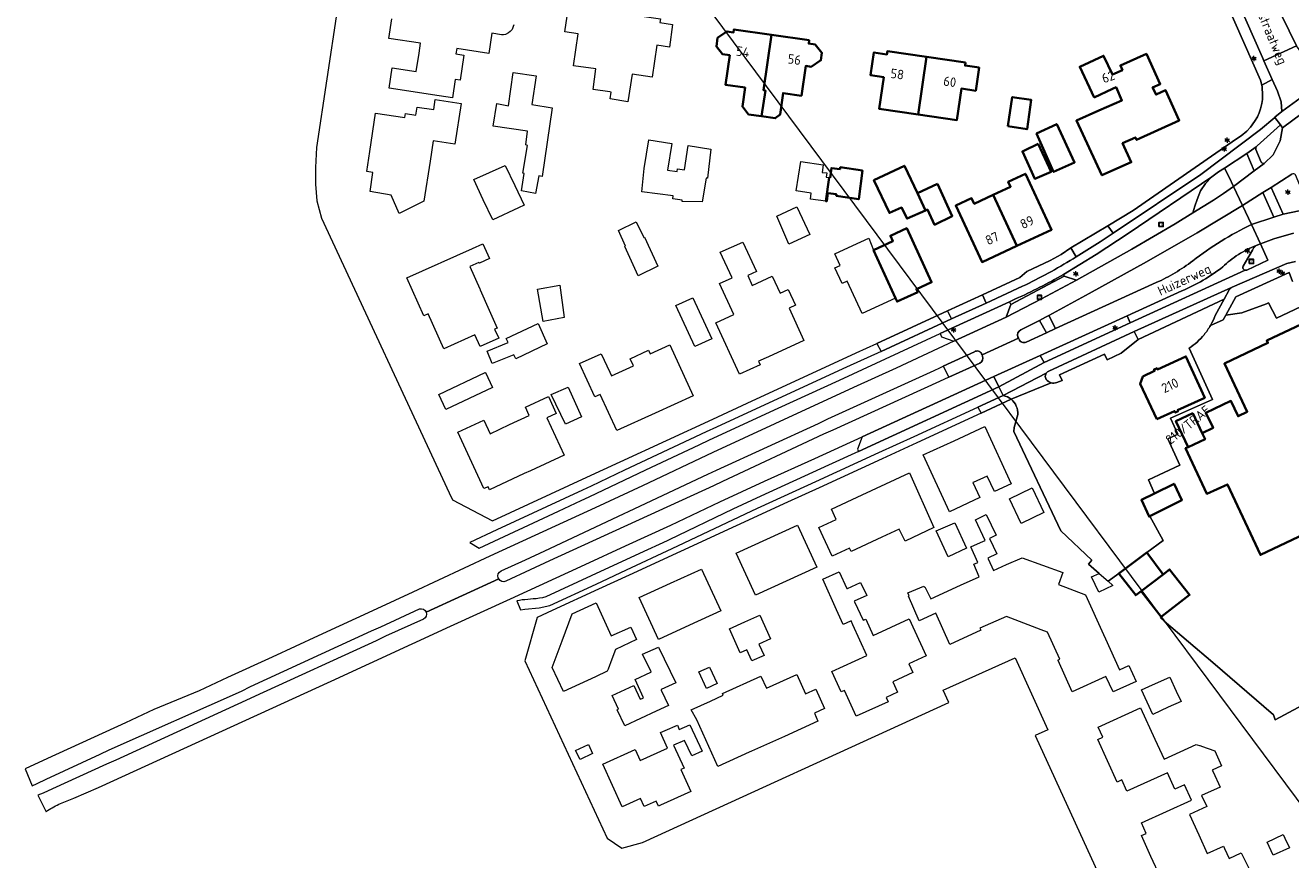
# Model space of a CAD drawing. Header units: metres. Extents: x 140853 to 145288, y 474558 to 480269.
# Tile 61 of 256: x 140919 to 141159, y 476568 to 476726. Entities that reach past the tile are written whole.
import ezdxf
from ezdxf.enums import TextEntityAlignment as Align

# ---------------------------------------------------------------- set-up
doc = ezdxf.new("R2010")
doc.units = ezdxf.units.M
doc.header["$MEASUREMENT"] = 0
for name, color, linetype, lineweight in [('B-WE-GR-BEPLANTING_CULTUUR_HEESTERS-G', 90, 'Continuous', 18), ('B-WE-GR-GRAS_KRUIDENRIJK-G', 80, 'Continuous', 18), ('B-WE-GR-STRUIK-G', 90, 'Continuous', 13), ('B-WE-KL-ET_LS_OV_LICHTMAST-S', 190, 'Continuous', 18), ('B-WE-OG-BEBOUWING-G', 7, 'Continuous', 35), ('B-WE-OG-BEBOUWING_HUISNUMMER-T18', 10, 'Continuous', 18), ('B-WE-OG-BEBOUWING_STRAATNAAM-T18', 10, 'Continuous', 18), ('B-WE-OG-HULPLIJN-G', 50, 'Continuous', 18), ('B-WE-OG-TERREIN_ERF-G', 7, 'Continuous', 18), ('B-WE-RI-GWA_RIOOLPUT-S', 30, 'Continuous', 18), ('B-WE-VH-VERHARDING_GESLOTEN-G', 7, 'Continuous', 18), ('B-WE-VH-VERHARDING_OPEN-G', 252, 'Continuous', 18), ('B-WE-VH-VERHARDING_TEGEL-G', 252, 'Continuous', 18)]:
    doc.layers.add(name, color=color, linetype=linetype, lineweight=lineweight)
doc.styles.add('NLCS-ISO', font='txt')

# ---------------------------------------------------------------- blocks, each defined once
blk = doc.blocks.new('B-SIE-WEG_LICHTMAST-SO')
at = {"ltscale": 0.1}
for p, q in [((-1.1, 0.6), (-2.2, 1.3)), ((0, 1.3), (0, 2.5)), ((1.1, 0.6), (2.2, 1.3)), ((-1.1, -0.6), (-2.2, -1.3)), ((0, -1.3), (0, -2.5)), ((1.1, -0.6), (2.2, -1.3))]:
    blk.add_line(p, q, dxfattribs=at)
at = {"flags": 128}
for points in [[(-1.2, 0.5), (1.2, 0.5)], [(-1.2, -0.5), (1.2, -0.5)]]:
    blk.add_lwpolyline(points, dxfattribs=at)
at = {"ltscale": 0.1}
blk.add_circle((0, 0), 1.27, dxfattribs=at)
at = {"style": 'NLCS-ISO'}
blk.add_attdef('TYPE', text='', height=1.8, dxfattribs=at).set_placement((0, 2.5), align=Align.BOTTOM_CENTER)
blk = doc.blocks.new('SRI-PUT_INSPECTIE-SO')
at = {"lineweight": -3, "flags": 128}
blk.add_lwpolyline([(-2, -2), (2, -2), (2, 2), (-2, 2)], close=True, dxfattribs=at)
at = {"lineweight": -3, "ltscale": 1.5}
blk.add_circle((0, 0), 2, dxfattribs=at)
at = {"ltscale": 0.1, "style": 'NLCS-ISO'}
blk.add_text('I', height=2.5, dxfattribs=at).set_placement((0, 0), align=Align.MIDDLE_CENTER)

msp = doc.modelspace()

# ---------------------------------------------------------------- linework, layer by layer
at = {"layer": 'B-WE-GR-BEPLANTING_CULTUUR_HEESTERS-G', "ltscale": 0.2, "flags": 128}
for points in [[(141151.486, 476688.496), (141149.799, 476692.126), (141141.228, 476686.939), (141131.629, 476681.458), (141120.801, 476675.419), (141113.103, 476671.25), (141114.418, 476668.786), (141133.474, 476677.505), (141133.474, 476677.505, 0.0274681), (141137.039, 476679.367), (141137.039, 476679.367, 0.027785), (141140.377, 476681.612), (141140.377, 476681.612, -0.0263282), (141145.75, 476685.347), (141145.75, 476685.347, -0.026259), (141151.486, 476688.496)], [(141111.39, 476670.351), (141107.807, 476668.531), (141107.807, 476668.531, 0.3850754), (141107.284, 476667.194), (141107.284, 476667.194), (141107.388, 476666.968), (141107.492, 476666.742), (141107.492, 476666.742, 0.4232301), (141108.822, 476666.231), (141108.822, 476666.231), (141112.663, 476667.975), (141111.39, 476670.351)], [(141100.485, 476663.785), (141100.391, 476663.987), (141100.391, 476663.987, 0.4644587), (141099.03, 476664.393), (141099.03, 476664.393), (141093.133, 476661.693), (141094.168, 476659.553), (141100.07, 476662.241), (141100.07, 476662.241, 0.3629946), (141100.59, 476663.557), (141100.59, 476663.557), (141100.589, 476663.559), (141100.485, 476663.785)]]:
    msp.add_lwpolyline(points, format="xyb", close=True, dxfattribs=at)
at = {"layer": 'B-WE-GR-GRAS_KRUIDENRIJK-G', "ltscale": 0.2, "flags": 128}
msp.add_lwpolyline([(141110.494, 476848.766), (141116.879, 476832.753), (141121.069, 476821.823), (141130.573, 476796.132), (141142.605, 476765.083), (141148.429, 476750), (141151.219, 476743.135), (141154.743, 476744.469), (141155.928, 476741.1), (141152.582, 476739.729), (141157.26, 476728.045), (141160.032, 476722.367)], dxfattribs=at)
at = {"layer": 'B-WE-GR-STRUIK-G', "ltscale": 0.2, "flags": 128}
msp.add_lwpolyline([(141159.295, 476677.71), (141158.63, 476679.425), (141148.563, 476674.814), (141146.681, 476671.323), (141149.693, 476671.797), (141154.332, 476673.464), (141154.741, 476673.644), (141156.242, 476670.769), (141165.467, 476675.144)], dxfattribs=at)
at = {"layer": 'B-WE-OG-BEBOUWING-G', "ltscale": 0.2, "flags": 128}
for points in [[(141060.628, 476724.455), (141053.508, 476725.481), (141053.428, 476724.928), (141052.188, 476725.106), (141050.41, 476723.886), (141050.173, 476722.242), (141051.354, 476720.791), (141052.712, 476720.595), (141051.905, 476714.989), (141055.618, 476714.454), (141055.12, 476710.85), (141056.29, 476709.39), (141058.74, 476709.03), (141059.452, 476713.902), (141059.114, 476713.951), (141060.628, 476724.455)], [(141060.628, 476724.455), (141059.114, 476713.951), (141059.452, 476713.902), (141058.74, 476709.03), (141061.328, 476708.65), (141062.248, 476709.352), (141062.796, 476713.42), (141066.276, 476712.919), (141067.089, 476718.559), (141068.16, 476718.405), (141069.97, 476719.647), (141070.173, 476721.059), (141068.901, 476722.623), (141067.657, 476722.802), (141067.747, 476723.429), (141060.628, 476724.455)], [(141089.958, 476720.265), (141082.572, 476721.341), (141082.486, 476720.755), (141080.009, 476721.116), (141079.379, 476716.789), (141081.871, 476716.426), (141081.002, 476710.459), (141088.374, 476709.385), (141089.958, 476720.265)], [(141097.343, 476719.19), (141089.958, 476720.265), (141088.374, 476709.385), (141095.728, 476708.314), (141096.595, 476714.268), (141099.28, 476713.876), (141099.918, 476718.256), (141097.263, 476718.642), (141097.343, 476719.19)], [(141121.695, 476712.591), (141125.169, 476714.232), (141125.863, 476714.538), (141126.969, 476712.035), (141122.608, 476710.128), (141118.358, 476708.203), (141123.177, 476697.837), (141128.751, 476700.314), (141127.101, 476703.904), (141129.527, 476705.009), (141129.74, 476704.548), (141137.822, 476708.237), (141135.235, 476713.964), (141133.444, 476713.148), (141132.79, 476714.489), (141134.234, 476715.135), (141131.619, 476720.837), (141126.68, 476718.667), (141127.077, 476717.795), (141125.159, 476716.933), (141123.497, 476720.501), (141119.001, 476718.404), (141121.695, 476712.591)], [(141105.365, 476707.163), (141109.015, 476706.557), (141109.761, 476712.152), (141106.211, 476712.68), (141105.365, 476707.163)], [(141110.806, 476705.795), (141114.035, 476698.467), (141118.004, 476700.285), (141114.636, 476707.544), (141110.806, 476705.795)], [(141111.115, 476703.775), (141108.388, 476702.493), (141108.145, 476702.374), (141110.497, 476697.158), (141113.587, 476698.51), (141111.115, 476703.775)], [(141088.242, 476694.475), (141085.775, 476699.641), (141080.011, 476696.889), (141082.94, 476690.705), (141085.259, 476691.715), (141086.298, 476689.646), (141089.808, 476691.195), (141088.242, 476694.475)], [(141071.698, 476697.378), (141071.536, 476697.402), (141070.898, 476692.946), (141071.075, 476692.923), (141071.3, 476694.46), (141072.92, 476694.25), (141072.88, 476693.96), (141077.13, 476693.3), (141077.83, 476698.75), (141073.64, 476699.36), (141073.59, 476699.02), (141071.95, 476699.22), (141071.698, 476697.378)], [(141102.577, 476694.118), (141107.067, 476684.45), (141113.654, 476687.509), (141108.713, 476698.146), (141105.449, 476696.63), (141105.899, 476695.661), (141102.577, 476694.118)], [(141092.055, 476696.252), (141088.242, 476694.475), (141089.808, 476691.195), (141090.129, 476691.337), (141091.502, 476688.46), (141094.842, 476690.113), (141092.055, 476696.252)], [(141102.577, 476694.118), (141098.996, 476692.455), (141098.515, 476693.489), (141095.509, 476692.093), (141100.48, 476681.39), (141107.067, 476684.45), (141102.577, 476694.118)], [(141079.916, 476683.669), (141084.118, 476674.526), (141084.395, 476673.922), (141088.311, 476675.721), (141088.058, 476676.272), (141090.922, 476677.587), (141086.227, 476687.806), (141083.147, 476686.391), (141083.616, 476685.369), (141079.916, 476683.669)], [(141133.593, 476651.604), (141136.936, 476653.158), (141137.06, 476652.884), (141137.606, 476653.132), (141137.507, 476653.35), (141142.646, 476655.675), (141139.101, 476663.511), (141133.694, 476661.065), (141133.618, 476661.259), (141133.058, 476661.041), (141133.17, 476660.752), (141130.95, 476659.727), (141130.45, 476658.347), (141133.593, 476651.604)], [(141140.409, 476652.747), (141137.197, 476651.244), (141139.503, 476646.318), (141142.715, 476647.821), (141142.167, 476648.992), (141140.409, 476652.747)], [(141133.16, 476637.557), (141130.658, 476636.303), (141132.124, 476633.148), (141132.259, 476633.216), (141138.324, 476636.273), (141136.837, 476639.393), (141133.16, 476637.557)], [(141131.716, 476626.358), (141126.385, 476622.392), (141129.586, 476618.258), (141130.592, 476619.02), (141134.755, 476622.172), (141131.716, 476626.358)], [(141134.755, 476622.172), (141130.592, 476619.02), (141134.423, 476614.128), (141139.773, 476618.319), (141135.992, 476623.146), (141134.755, 476622.172)]]:
    msp.add_lwpolyline(points, close=True, dxfattribs=at)
msp.add_lwpolyline([(141162.051, 476670.132), (141154.403, 476666.5), (141154.611, 476666.063), (141146.381, 476662.154), (141150.72, 476653.018), (141148.978, 476652.19), (141147.604, 476655.083), (141142.864, 476652.831), (141144.225, 476649.965), (141142.167, 476648.992), (141142.715, 476647.821), (141139.503, 476646.318), (141139.027, 476646.095), (141143.039, 476637.472), (141146.939, 476639.242), (141153.184, 476625.889), (141170.01, 476633.881)], dxfattribs=at)
at = {"layer": 'B-WE-OG-HULPLIJN-G'}
msp.add_lwpolyline([(141484.938, 478467.493), (142922.898, 478740.923), (143043.789, 479141.528), (143928.198, 479351.369), (144042.725, 479840.999), (144698.079, 479872.794), (144672.627, 478988.916), (144742.617, 478639.181), (145060.75, 478225.858), (145035.298, 477659.922), (145054.388, 476896.862), (144768.066, 476833.275), (144755.342, 477825.251), (143616.428, 477755.303), (142541.14, 475313.514), (141510.39, 476108.367), (141014.104, 476776.044), (140988.652, 477462.798), (141421.313, 477755.303), (141484.938, 478467.493)], close=True, dxfattribs=at)
at = {"layer": 'B-WE-OG-TERREIN_ERF-G', "ltscale": 0.2, "flags": 128}
for points in [[(140980.36, 476742.24), (140974.48, 476703.11), (140974.24, 476699.35), (140974.27, 476696.14), (140974.52, 476693.03), (140975.42, 476689.7), (140999.55, 476637.67), (141000.21, 476636.331), (141007.756, 476632.363), (141025.645, 476640.622), (141031.963, 476643.538), (141049.479, 476651.625), (141056.939, 476655.069), (141074.08, 476662.982), (141076.655, 476664.171), (141080.555, 476665.971), (141093.962, 476672.161), (141100.562, 476675.208), (141107.65, 476678.48), (141108.953, 476679.628), (141113.383, 476681.716), (141115.463, 476682.852), (141117.317, 476684.063), (141124.314, 476688.294), (141129.09, 476691.182), (141148.674, 476704.78), (141149.57, 476705.35), (141150.602, 476706.201), (141151.326, 476706.968), (141152.106, 476708.029), (141152.622, 476708.949), (141152.942, 476709.673), (141153.201, 476710.42), (141153.45, 476711.445), (141153.562, 476712.228), (141153.61, 476713.018), (141153.512, 476714.596), (141153.437, 476714.946), (141153.235, 476715.884), (141145.184, 476734.095)], [(141011.807, 476726.378), (141011.727, 476726.012), (141011.493, 476725.502), (141011.137, 476725.067), (141010.844, 476724.834), (141010.252, 476724.557), (141009.884, 476724.482), (141009.51, 476724.47), (141007.66, 476724.755), (141007.076, 476720.955), (141001.002, 476721.89), (141000.848, 476720.885), (141002.375, 476720.635), (141002.375, 476720.635), (141001.676, 476715.848), (141000.722, 476715.987), (141000.22, 476712.547), (140997.698, 476712.915), (140988.232, 476714.372), (140988.766, 476718.218), (140993.344, 476717.514), (140993.882, 476721.006), (140994.169, 476722.869), (140988.125, 476723.799), (140988.698, 476727.526)], [(141134.265, 476564.796), (141132.469, 476568.744), (141130.673, 476572.691), (141131.573, 476573.101), (141130.657, 476575.114), (141140.125, 476579.422), (141138.813, 476582.305), (141136.993, 476581.477), (141135.574, 476584.594), (141127.922, 476581.113), (141126.946, 476583.257), (141126.056, 476582.852), (141124.223, 476586.882), (141122.389, 476590.912), (141123.329, 476591.339), (141122.466, 476593.237), (141130.514, 476596.899), (141133.211, 476590.971), (141134.943, 476587.166), (141141.059, 476589.95), (141141.829, 476589.691), (141141.96, 476589.75), (141142.016, 476589.628), (141144.55, 476588.775), (141145.859, 476585.898), (141144.081, 476585.089), (141144.227, 476584.768), (141145.547, 476581.866), (141142.073, 476580.286), (141142.073, 476580.286), (141143.068, 476578.228), (141139.752, 476576.719), (141141.509, 476572.857), (141143.134, 476569.285), (141146.21, 476570.685), (141146.412, 476570.241), (141147.261, 476568.375), (141149.55, 476569.44), (141151.058, 476566.385)]]:
    msp.add_lwpolyline(points, dxfattribs=at)
for points in [[(141041.275, 476722.151), (141038.887, 476722.495), (141038.018, 476716.469), (141034.237, 476717.014), (141033.431, 476711.796), (141030.041, 476712.311), (141030.24, 476713.62), (141030.007, 476713.655), (141026.82, 476714.13), (141027.337, 476718.009), (141023.138, 476718.614), (141024.009, 476724.655), (141021.502, 476725.016), (141022.115, 476729.266), (141024.607, 476728.907), (141024.713, 476729.639), (141032.156, 476728.566), (141039.599, 476727.493), (141039.498, 476726.796), (141041.895, 476726.45), (141041.275, 476722.151)], [(141069.97, 476719.647), (141068.16, 476718.405), (141067.089, 476718.559), (141066.276, 476712.919), (141062.796, 476713.42), (141062.248, 476709.352), (141061.328, 476708.65), (141058.74, 476709.03), (141056.29, 476709.39), (141055.12, 476710.85), (141055.618, 476714.454), (141051.905, 476714.989), (141052.712, 476720.595), (141051.354, 476720.791), (141050.173, 476722.242), (141050.41, 476723.886), (141052.188, 476725.106), (141053.428, 476724.928), (141053.508, 476725.481), (141060.628, 476724.455), (141067.747, 476723.429), (141067.657, 476722.802), (141068.901, 476722.623), (141070.173, 476721.059), (141069.97, 476719.647)], [(141099.28, 476713.876), (141096.595, 476714.268), (141095.728, 476708.314), (141088.374, 476709.385), (141081.002, 476710.459), (141081.871, 476716.426), (141079.379, 476716.789), (141080.009, 476721.116), (141082.486, 476720.755), (141082.572, 476721.341), (141089.958, 476720.265), (141097.343, 476719.19), (141097.263, 476718.642), (141099.918, 476718.256), (141099.28, 476713.876)], [(141126.969, 476712.035), (141125.863, 476714.538), (141125.169, 476714.232), (141121.695, 476712.591), (141119.001, 476718.404), (141123.497, 476720.501), (141125.159, 476716.933), (141127.077, 476717.795), (141126.68, 476718.667), (141131.619, 476720.837), (141134.234, 476715.135), (141132.79, 476714.489), (141133.444, 476713.148), (141135.235, 476713.964), (141137.822, 476708.237), (141129.74, 476704.548), (141129.527, 476705.009), (141127.101, 476703.904), (141128.751, 476700.314), (141123.177, 476697.837), (141118.358, 476708.203), (141122.608, 476710.128), (141126.969, 476712.035)], [(141019.11, 476710.6), (141017.22, 476697.6), (141016.58, 476697.71), (141015.96, 476694.41), (141013.3, 476694.92), (141013.78, 476698.2), (141013.56, 476698.24), (141014.42, 476703.52), (141014.07, 476703.61), (141014.41, 476706.23), (141007.91, 476707.16), (141008.6, 476711.48), (141010.808, 476711.029), (141011.7, 476717.34), (141016.04, 476716.68), (141015.262, 476711.287), (141019.11, 476710.6)], [(140995.961, 476700.505), (140994.766, 476692.936), (140990.083, 476690.585), (140988.626, 476694.054), (140984.622, 476694.8), (140985.108, 476698.401), (140984.011, 476698.562), (140984.57, 476702.374), (140985.629, 476709.592), (140991.179, 476708.794), (140991.287, 476709.546), (140993.295, 476709.257), (140993.512, 476710.747), (140996.646, 476710.297), (140996.943, 476712.227), (141001.883, 476711.469), (141000.685, 476703.739), (140996.573, 476704.382), (140995.961, 476700.505)], [(141109.761, 476712.152), (141109.015, 476706.557), (141105.365, 476707.163), (141106.211, 476712.68), (141109.761, 476712.152)], [(141118.004, 476700.285), (141114.035, 476698.467), (141110.806, 476705.795), (141114.636, 476707.544), (141118.004, 476700.285)], [(141048.48, 476697.28), (141048.272, 476697.314), (141047.46, 476692.82), (141043.69, 476692.86), (141043.69, 476693.14), (141041.94, 476693.4), (141042.026, 476693.941), (141036.062, 476694.71), (141036.53, 476699.14), (141037.38, 476704.58), (141041.73, 476703.87), (141040.92, 476698.827), (141042.754, 476698.547), (141042.84, 476699.09), (141044.16, 476698.89), (141044.85, 476703.52), (141049.13, 476702.79), (141048.48, 476697.28)], [(141111.115, 476703.775), (141113.587, 476698.51), (141110.497, 476697.158), (141108.145, 476702.374), (141108.388, 476702.493), (141111.115, 476703.775)], [(141007.84, 476689.4), (141006.046, 476693.213), (141004.23, 476697.07), (141010.17, 476699.71), (141011.986, 476695.928), (141013.79, 476692.17), (141012.74, 476691.68), (141007.84, 476689.4)], [(141077.83, 476698.75), (141077.13, 476693.3), (141072.88, 476693.96), (141072.92, 476694.25), (141071.3, 476694.46), (141071.075, 476692.923), (141070.898, 476692.946), (141068.007, 476693.313), (141068.155, 476694.481), (141065.31, 476694.88), (141066.17, 476700.48), (141070.39, 476699.83), (141070.187, 476698.38), (141071.09, 476698.29), (141070.968, 476697.488), (141071.536, 476697.402), (141071.698, 476697.378), (141071.95, 476699.22), (141073.59, 476699.02), (141073.64, 476699.36), (141077.83, 476698.75)], [(141088.242, 476694.475), (141092.055, 476696.252), (141094.842, 476690.113), (141091.502, 476688.46), (141090.129, 476691.337), (141089.808, 476691.195), (141086.298, 476689.646), (141085.259, 476691.715), (141082.94, 476690.705), (141080.011, 476696.889), (141085.775, 476699.641), (141088.242, 476694.475)], [(141102.577, 476694.118), (141105.899, 476695.661), (141105.449, 476696.63), (141108.713, 476698.146), (141113.654, 476687.509), (141107.067, 476684.45), (141100.48, 476681.39), (141095.509, 476692.093), (141098.515, 476693.489), (141098.996, 476692.455), (141102.577, 476694.118)], [(141067.849, 476686.612), (141063.918, 476684.815), (141061.596, 476690.085), (141065.426, 476691.834), (141067.849, 476686.612)], [(141039.08, 476680.64), (141035.36, 476678.79), (141032.87, 476684.36), (141032.983, 476684.413), (141031.64, 476687.4), (141034.99, 476689.04), (141036.429, 476686.043), (141036.57, 476686.11), (141039.08, 476680.64)], [(141079.916, 476683.669), (141083.616, 476685.369), (141083.147, 476686.391), (141086.227, 476687.806), (141090.922, 476677.587), (141088.058, 476676.272), (141088.311, 476675.721), (141084.395, 476673.922), (141084.118, 476674.526), (141077.79, 476671.618), (141074.973, 476677.75), (141074.019, 476677.311), (141072.635, 476680.324), (141073.589, 476680.762), (141072.579, 476682.962), (141076.02, 476684.55), (141079.06, 476685.9), (141079.916, 476683.669)], [(141060.768, 476678.702), (141062.242, 476675.501), (141063.805, 476676.221), (141065.184, 476673.226), (141063.937, 476672.652), (141066.749, 476666.547), (141060.059, 476663.466), (141058.16, 476662.591), (141058.466, 476661.927), (141054.568, 476660.132), (141050.071, 476669.896), (141053.477, 476671.465), (141050.75, 476677.36), (141053.16, 476678.44), (141050.92, 476683.28), (141055.21, 476685.18), (141057.788, 476679.613), (141056.111, 476678.836), (141056.976, 476676.956), (141060.768, 476678.702)], [(141008.68, 476668.881), (141008.196, 476668.665), (141008.966, 476666.948), (141005.443, 476665.368), (141004.45, 476667.583), (140998.572, 476664.947), (140995.591, 476671.594), (140994.778, 476671.229), (140991.56, 476678.404), (141004.029, 476683.997), (141005.966, 476684.866), (141007.2, 476682.07), (141005.294, 476681.177), (141005.227, 476681.326), (141003.487, 476680.546), (141005.38, 476676.325), (141005.424, 476676.227), (141005.461, 476676.141), (141007.142, 476672.31), (141008.68, 476668.881)], [(141016.33, 476676.23), (141020.52, 476676.99), (141021.38, 476670.87), (141017.36, 476670.11), (141016.33, 476676.23)], [(141049.307, 476666.839), (141046.109, 476665.363), (141042.513, 476673.161), (141045.701, 476674.608), (141049.307, 476666.839)], [(141011.825, 476663.838), (141007.71, 476662.18), (141006.79, 476664.54), (141010.74, 476666.17), (141010.4, 476666.91), (141016.46, 476669.76), (141018.15, 476665.89), (141012.19, 476663.05), (141011.825, 476663.838)], [(141045.785, 476656.063), (141038.558, 476652.758), (141031.331, 476649.453), (141028.191, 476656.319), (141027.163, 476655.849), (141024.285, 476662.142), (141028.387, 476664.017), (141029.973, 476660.544), (141030.311, 476659.804), (141034.466, 476661.704), (141033.833, 476663.088), (141037.305, 476664.677), (141037.632, 476664.03), (141041.361, 476665.736), (141045.785, 476656.063)], [(141007.802, 476657.602), (140998.971, 476653.424), (140997.607, 476656.308), (141006.389, 476660.463), (141006.438, 476660.486), (141007.802, 476657.602)], [(141024.656, 476652.064), (141021.609, 476650.647), (141018.906, 476656.298), (141022.094, 476657.662), (141024.656, 476652.064)], [(141021.342, 476644.799), (141014.999, 476641.853), (141013.8, 476641.296), (141007.232, 476638.246), (141006.962, 476638.827), (141006.171, 476638.46), (141001.203, 476649.157), (141006.128, 476651.444), (141007.322, 476648.872), (141011.013, 476650.586), (141014.759, 476652.326), (141014.042, 476653.868), (141018.396, 476655.89), (141019.87, 476652.716), (141018.056, 476651.873), (141021.342, 476644.799)], [(141102.825, 476637.903), (141101.478, 476640.845), (141098.811, 476639.624), (141098.738, 476639.591), (141100.04, 476636.76), (141094.316, 476634.033), (141089.355, 476644.871), (141095.186, 476647.541), (141101.017, 476650.21), (141105.98, 476639.368), (141102.825, 476637.903)], [(141075.674, 476626.534), (141075.391, 476627.144), (141072.08, 476625.639), (141069.599, 476631.108), (141072.86, 476632.592), (141071.95, 476634.551), (141077.806, 476637.271), (141086.763, 476641.431), (141091.38, 476631.11), (141085.92, 476628.51), (141084.763, 476630.755), (141081.53, 476629.254), (141075.674, 476626.534)], [(141107.902, 476631.842), (141105.668, 476636.551), (141109.988, 476638.579), (141112.212, 476633.928), (141107.902, 476631.842)], [(141123.493, 476610.795), (141123.851, 476610.006), (141126.514, 476604.14), (141128.296, 476604.949), (141129.673, 476601.916), (141125.292, 476599.927), (141123.953, 476602.876), (141117.558, 476599.973), (141114.886, 476605.858), (141114.835, 476605.97), (141115.219, 476606.145), (141112.902, 476611.249), (141111.698, 476611.712), (141105.095, 476614.252), (141100.093, 476611.981), (141100.264, 476611.605), (141094.392, 476608.939), (141091.719, 476614.828), (141088.597, 476613.392), (141086.554, 476618.08), (141086.71, 476618.14), (141086.42, 476618.73), (141089.44, 476619.99), (141089.53, 476619.82), (141089.65, 476619.87), (141090.802, 476617.591), (141096.393, 476620.129), (141099.927, 476621.734), (141098.93, 476624.14), (141099.66, 476624.43), (141098.34, 476627.44), (141100.223, 476628.272), (141101.085, 476628.653), (141099.228, 476632.55), (141101.293, 476633.533), (141103.149, 476629.636), (141101.879, 476629.031), (141103.276, 476626.1), (141101.581, 476625.292), (141101.636, 476625.171), (141102.64, 476622.966), (141105.119, 476624.091), (141108.103, 476625.317), (141115.771, 476622.558), (141114.933, 476620.316), (141120.066, 476618.342), (141123.493, 476610.795)], [(141063.372, 476620.92), (141057.558, 476618.243), (141053.897, 476626.194), (141059.711, 476628.871), (141065.525, 476631.548), (141069.186, 476623.597), (141063.372, 476620.92)], [(141097.54, 476627.16), (141094.07, 476625.53), (141091.83, 476630.48), (141095.31, 476632), (141097.54, 476627.16)], [(141045.111, 476612.574), (141039.226, 476609.875), (141035.586, 476617.81), (141041.471, 476620.509), (141047.355, 476623.208), (141050.995, 476615.273), (141045.111, 476612.574)], [(141086.624, 476605.276), (141087.398, 476603.586), (141083.581, 476601.836), (141084.477, 476599.879), (141082.313, 476598.887), (141082.686, 476598.074), (141076.66, 476595.312), (141074.414, 476600.213), (141073.815, 476599.939), (141072.041, 476603.81), (141078.674, 476606.85), (141076.025, 476612.63), (141075.685, 476613.405), (141075.58, 476613.36), (141074.183, 476612.73), (141072.954, 476615.459), (141070.32, 476621.31), (141073.461, 476622.679), (141074.912, 476619.502), (141074.98, 476619.53), (141077.45, 476620.65), (141078.67, 476618.23), (141076.25, 476617.12), (141076.304, 476617.006), (141077.966, 476613.52), (141078.455, 476613.744), (141079.884, 476610.627), (141086.698, 476613.75), (141089.895, 476606.775), (141086.624, 476605.276)], [(141021.2, 476600.011), (141019.11, 476604.553), (141020.982, 476609.623), (141022.866, 476614.725), (141027.39, 476616.807), (141030.26, 476610.572), (141033.97, 476612.218), (141035.059, 476609.884), (141031.057, 476607.987), (141030.38, 476606.153), (141029.673, 476604.239), (141029.523, 476603.855), (141027.278, 476602.809), (141021.2, 476600.011)], [(141056.907, 476605.816), (141055.949, 476607.918), (141054.704, 476607.351), (141052.64, 476611.88), (141055.554, 476613.208), (141058.387, 476614.499), (141060.451, 476609.97), (141058.24, 476608.962), (141059.198, 476606.859), (141056.907, 476605.816)], [(141038.797, 476596.263), (141038.78, 476596.3), (141032.83, 476593.49), (141031.37, 476596.52), (141031.662, 476596.654), (141030.466, 476599.253), (141034.547, 476601.131), (141035.742, 476598.532), (141036.13, 476598.71), (141036.392, 476598.824), (141034.8, 476602.311), (141037.769, 476603.69), (141037.831, 476603.719), (141036.2, 476607.11), (141039.24, 476608.44), (141042.48, 476601.66), (141039.695, 476600.388), (141039.75, 476600.29), (141041.097, 476597.33), (141038.797, 476596.263)], [(141050.33, 476601.5), (141048.29, 476600.57), (141046.83, 476603.72), (141048.88, 476604.63), (141050.33, 476601.5)], [(141070.67, 476596.782), (141068.731, 476595.9), (141069.414, 476594.398), (141063.049, 476591.504), (141056.857, 476588.689), (141056.398, 476588.48), (141050.481, 476585.79), (141046.465, 476594.623), (141045.43, 476596.56), (141049.07, 476598.2), (141051.48, 476599.296), (141051.33, 476599.627), (141058.612, 476602.938), (141059.664, 476600.624), (141065.398, 476603.231), (141067.055, 476599.587), (141068.994, 476600.468), (141070.67, 476596.782)], [(141132.836, 476595.674), (141130.712, 476600.325), (141132.062, 476600.941), (141135.586, 476602.55), (141136.015, 476602.746), (141137.224, 476600.096), (141138.164, 476598.121), (141135.761, 476597.009), (141132.836, 476595.674)], [(141045.338, 476581.047), (141039.58, 476578.448), (141039.205, 476578.279), (141038.765, 476579.254), (141036.515, 476578.239), (141035.84, 476579.734), (141032.323, 476578.146), (141028.672, 476586.233), (141034.814, 476589.006), (141035.744, 476586.945), (141040.953, 476589.297), (141039.627, 476592.257), (141040.47, 476592.63), (141042.788, 476593.615), (141043.158, 476592.802), (141045.135, 476593.719), (141047.513, 476588.714), (141045.563, 476587.787), (141044.134, 476590.732), (141042.088, 476589.809), (141044.052, 476585.459), (141043.465, 476585.195), (141045.338, 476581.047)], [(141026.747, 476588.276), (141024.385, 476587.121), (141023.487, 476588.818), (141025.952, 476589.965), (141026.747, 476588.276)], [(141157.84, 476572.22), (141158.683, 476570.372), (141155.598, 476568.957), (141154.45, 476571.46), (141157.533, 476572.874), (141157.84, 476572.22)]]:
    msp.add_lwpolyline(points, close=True, dxfattribs=at)
msp.add_lwpolyline([(141169.87, 476602.07), (141156, 476594.62), (141155.69, 476595.61), (141144.174, 476605.475), (141134.971, 476613.358), (141134.262, 476613.966), (141134.423, 476614.128), (141130.592, 476619.02), (141129.586, 476618.258), (141126.385, 476622.392), (141124.37, 476620.892), (141125.26, 476620.112), (141122.623, 476618.847), (141121.208, 476621.755), (141122.661, 476622.391), (141120.631, 476624.171), (141121.29, 476624.923), (141115.416, 476630.471), (141106.529, 476649.279), (141106.544, 476650.02), (141107.233, 476652.502), (141107.233, 476652.502, 0.2549901), (141105.985, 476655.388), (141105.985, 476655.388), (141100.296, 476652.76), (141088.161, 476647.155), (141081.548, 476644.106), (141069.665, 476638.636), (141063.646, 476635.865), (141033.635, 476622.051), (141027.882, 476619.402), (141019.108, 476615.364), (141016.222, 476614.035), (141013.904, 476605.835), (141029.492, 476572.182), (141032.289, 476570.325), (141036.193, 476571.368), (141094.177, 476597.911), (141093.131, 476600.265), (141106.751, 476606.39), (141112.975, 476592.718), (141110.572, 476591.673), (141143.954, 476518.73)], format="xyb", dxfattribs=at)
at = {"layer": 'B-WE-VH-VERHARDING_GESLOTEN-G', "ltscale": 0.2, "flags": 128}
msp.add_lwpolyline([(141166.951, 476717.023), (141164.659, 476717.409), (141164.064, 476717.639), (141162.397, 476719.182), (141160.032, 476722.367), (141153.86, 476719.561), (141155.426, 476716.021), (141156.42, 476713.775), (141157.108, 476711.78), (141157.242, 476709.945), (141166.951, 476717.023)], close=True, dxfattribs=at)
for points in [[(141161.033, 476709.555), (141157.399, 476706.86), (141156.935, 476704.355), (141155.61, 476701.751), (141153.92, 476700.074), (141152.039, 476698.675), (141148.085, 476695.734), (141149.799, 476692.126), (141153.656, 476694.553), (141155.248, 476695.555), (141159.145, 476698.034)], [(141162.032, 476691.449), (141157.495, 476690.487), (141155.714, 476689.897), (141151.486, 476688.496), (141153.222, 476684.859), (141155.723, 476685.772), (141159.438, 476686.857)]]:
    msp.add_lwpolyline(points, dxfattribs=at)
for points in [[(141048.592, 476641.212), (141050.19, 476641.986), (141069.515, 476650.796), (141070.542, 476651.307), (141071.26, 476651.664), (141091.439, 476660.875), (141092.462, 476661.369), (141093.133, 476661.693), (141099.03, 476664.393), (141099.03, 476664.393, -0.4644587), (141100.391, 476663.987), (141100.391, 476663.987), (141100.485, 476663.785), (141107.388, 476666.968), (141107.284, 476667.194), (141107.284, 476667.194, -0.3850754), (141107.807, 476668.531), (141107.807, 476668.531), (141111.39, 476670.351), (141112.505, 476670.936), (141113.103, 476671.25), (141120.801, 476675.419), (141131.629, 476681.458), (141141.228, 476686.939), (141149.799, 476692.126), (141148.085, 476695.734), (141146.203, 476694.417), (141144.294, 476693.139), (141142.359, 476691.902), (141140.398, 476690.705), (141137.072, 476688.638), (141128.853, 476683.859), (141118.349, 476677.989), (141111.736, 476674.4), (141105.053, 476670.945), (141095.142, 476666.379), (141084.213, 476661.295), (141076.15, 476657.594), (141061.23, 476650.719), (141049.5, 476645.332), (141036.206, 476638.99), (141027.215, 476634.84), (141019.639, 476631.348), (141007.295, 476625.635), (140992.703, 476618.844), (140985.88, 476615.669), (140974.748, 476610.582), (140966.095, 476606.515), (140957.631, 476602.686), (140952.212, 476600.126), (140943.636, 476596.582), (140938.277, 476594.091), (140923.524, 476587.284), (140919.319, 476585.332), (140920.626, 476582.141), (140921.538, 476582.569), (140923.297, 476583.377), (140933.47, 476588.122), (140935.217, 476588.927), (140960.249, 476600.048), (140961.953, 476600.974), (140984.894, 476611.491), (140986.635, 476612.293), (140993.956, 476615.648), (140993.956, 476615.648, -0.3918863), (140995.24, 476615.057), (140995.24, 476615.057), (141009.002, 476621.337), (141008.882, 476621.564), (141008.882, 476621.564, -0.391644), (141009.411, 476622.889), (141009.411, 476622.889), (141014.037, 476624.993), (141017.701, 476626.676), (141048.592, 476641.212)], [(141152.376, 476684.532), (141153.222, 476684.859), (141151.486, 476688.496), (141151.486, 476688.496, 0.026259), (141145.75, 476685.347), (141145.75, 476685.347, 0.0263282), (141140.377, 476681.612), (141140.377, 476681.612, -0.027785), (141137.039, 476679.367), (141137.039, 476679.367, -0.0274681), (141133.474, 476677.505), (141133.474, 476677.505), (141114.418, 476668.786), (141112.663, 476667.975), (141108.822, 476666.231), (141108.822, 476666.231, -0.4232301), (141107.492, 476666.742), (141107.492, 476666.742), (141107.388, 476666.968), (141100.485, 476663.785), (141100.589, 476663.559), (141100.59, 476663.557), (141100.59, 476663.557, -0.3629946), (141100.07, 476662.241), (141100.07, 476662.241), (141094.168, 476659.553), (141092.399, 476658.782), (141072.23, 476649.553), (141070.49, 476648.752), (141051.357, 476639.794), (141049.635, 476638.986), (141018.559, 476624.748), (141014.925, 476623.075), (141010.333, 476620.89), (141010.333, 476620.89, -0.4126136), (141009.002, 476621.337), (141009.002, 476621.337), (140995.24, 476615.057), (140995.24, 476615.057, -0.3916717), (140994.747, 476613.732), (140994.747, 476613.732), (140987.512, 476610.476), (140985.764, 476609.635), (140962.839, 476599.135), (140961.059, 476598.325), (140936.431, 476587.024), (140934.666, 476586.215), (140924.491, 476581.551), (140922.707, 476580.746), (140921.692, 476580.357), (140923.267, 476577.224), (140923.267, 476577.224, -0.0492155), (140925.651, 476578.635), (140925.651, 476578.635), (140928.482, 476579.816), (140933.2, 476581.784), (140977.249, 476601.945), (140999.805, 476612.373), (141011.168, 476617.544), (141025.339, 476624.093), (141032.964, 476627.616), (141041.528, 476631.522), (141050.828, 476635.975), (141059.278, 476639.873), (141068.834, 476644.189), (141077.782, 476648.291), (141102.739, 476659.686), (141111.497, 476663.687), (141127.988, 476671.222), (141138.312, 476675.939), (141138.312, 476675.939, 0.0314306), (141142.328, 476677.961), (141142.328, 476677.961, 0.0312729), (141146.062, 476680.466), (141146.062, 476680.466, -0.0492536), (141149.019, 476682.81), (141149.019, 476682.81, -0.048959), (141152.376, 476684.532)]]:
    msp.add_lwpolyline(points, format="xyb", close=True, dxfattribs=at)
at = {"layer": 'B-WE-VH-VERHARDING_OPEN-G', "ltscale": 0.2, "flags": 128}
for points in [[(141104.948, 476845.033), (141109.888, 476832.846), (141112.898, 476824.464), (141136.575, 476762.139), (141138.936, 476755.598), (141139.114, 476755.141), (141146.429, 476736.322), (141147.027, 476735.016), (141148.987, 476730.582), (141153.593, 476720.165), (141153.86, 476719.561), (141160.032, 476722.367), (141157.26, 476728.045), (141152.582, 476739.729), (141151.219, 476743.135), (141148.429, 476750), (141142.605, 476765.083), (141130.573, 476796.132), (141121.069, 476821.823), (141121.069, 476821.823), (141116.879, 476832.753), (141110.494, 476848.766)], [(141170.01, 476633.881), (141153.184, 476625.889), (141146.939, 476639.242), (141146.939, 476639.242), (141143.039, 476637.472), (141139.027, 476646.095), (141139.503, 476646.318), (141137.197, 476651.244), (141140.409, 476652.747), (141142.167, 476648.992), (141144.225, 476649.965), (141142.864, 476652.831), (141147.604, 476655.083), (141148.978, 476652.19), (141150.72, 476653.018), (141146.381, 476662.154), (141154.611, 476666.063), (141154.403, 476666.5), (141162.051, 476670.132)]]:
    msp.add_lwpolyline(points, dxfattribs=at)
for points in [[(141153.86, 476719.561), (141153.593, 476720.165), (141148.987, 476730.582), (141147.027, 476735.016), (141145.184, 476734.095), (141153.235, 476715.884), (141153.437, 476714.946), (141155.426, 476716.021), (141153.86, 476719.561)], [(141168.154, 476714.836), (141170.753, 476716.763), (141170.407, 476717.249), (141169.347, 476718.713), (141167.187, 476717.189), (141166.951, 476717.023), (141157.242, 476709.945), (141155.934, 476708.833), (141155.96, 476708.788), (141156.982, 476707.42), (141157.399, 476706.86), (141161.033, 476709.555), (141163.876, 476711.664), (141168.154, 476714.836)], [(141141.938, 476697.965), (141153.225, 476706.537), (141155.96, 476708.788), (141155.934, 476708.833), (141157.242, 476709.945), (141157.108, 476711.78), (141156.42, 476713.775), (141155.426, 476716.021), (141153.437, 476714.946), (141153.512, 476714.596), (141153.61, 476713.018), (141153.562, 476712.228), (141153.45, 476711.445), (141153.201, 476710.42), (141152.942, 476709.673), (141152.622, 476708.949), (141152.106, 476708.029), (141151.326, 476706.968), (141150.602, 476706.201), (141149.57, 476705.35), (141148.674, 476704.78), (141129.09, 476691.182), (141124.314, 476688.294), (141125.311, 476686.903), (141141.938, 476697.965)], [(141150.597, 476702), (141146.4, 476699.17), (141147.274, 476697.488), (141148.085, 476695.734), (141152.039, 476698.675), (141150.597, 476702)], [(141140.749, 476692.006), (141141.197, 476693.277), (141141.837, 476694.87), (141142.773, 476696.309), (141143.97, 476697.54), (141128.185, 476686.798), (141122.11, 476682.809), (141115.905, 476679.025), (141116.025, 476678.747), (141118.349, 476677.989), (141128.853, 476683.859), (141137.072, 476688.638), (141140.398, 476690.705), (141140.749, 476692.006)], [(141144.294, 476693.139), (141146.203, 476694.417), (141148.085, 476695.734), (141147.274, 476697.488), (141146.4, 476699.17), (141145.26, 476698.48), (141143.97, 476697.54), (141142.773, 476696.309), (141141.837, 476694.87), (141141.197, 476693.277), (141140.749, 476692.006), (141140.398, 476690.705), (141142.359, 476691.902), (141144.294, 476693.139)], [(141155.248, 476695.555), (141153.656, 476694.553), (141155.714, 476689.897), (141157.495, 476690.487), (141155.248, 476695.555)], [(141153.656, 476694.553), (141149.799, 476692.126), (141151.486, 476688.496), (141155.714, 476689.897), (141153.656, 476694.553)], [(141122.84, 476685.259), (141125.311, 476686.903), (141124.314, 476688.294), (141117.317, 476684.063), (141118.295, 476682.384), (141122.84, 476685.259)], [(141118.349, 476677.989), (141116.025, 476678.747), (141105.926, 476673.355), (141105.053, 476670.945), (141111.736, 476674.4), (141118.349, 476677.989)], [(141105.053, 476670.945), (141105.926, 476673.355), (141105.658, 476673.86), (141092.562, 476667.828), (141092.832, 476667.244), (141095.142, 476666.379), (141105.053, 476670.945)], [(141101.268, 476673.633), (141100.562, 476675.208), (141093.962, 476672.161), (141094.715, 476670.614), (141101.268, 476673.633)], [(141094.715, 476670.614), (141093.962, 476672.161), (141080.555, 476665.971), (141081.353, 476664.458), (141094.715, 476670.614)], [(141113.103, 476671.25), (141112.505, 476670.936), (141111.39, 476670.351), (141112.663, 476667.975), (141114.418, 476668.786), (141113.103, 476671.25)], [(141128.555, 476669.89), (141127.988, 476671.222), (141111.497, 476663.687), (141112.243, 476662.345), (141128.555, 476669.89)], [(141112.243, 476662.345), (141111.497, 476663.687), (141102.739, 476659.686), (141103.689, 476657.746), (141112.243, 476662.345)], [(141133.593, 476651.604), (141130.45, 476658.347), (141130.95, 476659.727), (141133.17, 476660.752), (141133.058, 476661.041), (141133.618, 476661.259), (141133.694, 476661.065), (141139.101, 476663.511), (141142.646, 476655.675), (141137.507, 476653.35), (141137.606, 476653.132), (141137.06, 476652.884), (141136.936, 476653.158), (141133.593, 476651.604)], [(141103.689, 476657.746), (141102.739, 476659.686), (141077.782, 476648.291), (141076.871, 476645.917), (141077.069, 476645.51), (141103.689, 476657.746)]]:
    msp.add_lwpolyline(points, close=True, dxfattribs=at)
for points in [[(141157.399, 476706.86), (141156.982, 476707.42), (141152.553, 476703.425), (141152.553, 476703.425, 0.0912409), (141152.406, 476703.22), (141152.406, 476703.22, 0.046233), (141152.358, 476703.092), (141152.358, 476703.092, 0.1321235), (141152.359, 476702.706), (141152.359, 476702.706), (141153.335, 476700.304), (141153.335, 476700.304, 0.1233827), (141153.599, 476700.116), (141153.599, 476700.116, 0.124517), (141153.92, 476700.074), (141153.92, 476700.074), (141155.61, 476701.751), (141156.935, 476704.355), (141157.399, 476706.86)], [(141152.406, 476703.22), (141150.597, 476702), (141152.039, 476698.675), (141153.92, 476700.074), (141153.92, 476700.074, -0.124517), (141153.599, 476700.116), (141153.599, 476700.116, -0.1233827), (141153.335, 476700.304), (141153.335, 476700.304), (141152.359, 476702.706), (141152.359, 476702.706, -0.1321235), (141152.358, 476703.092), (141152.358, 476703.092, -0.046233), (141152.406, 476703.22)], [(141159.145, 476698.034), (141155.248, 476695.555), (141157.495, 476690.487), (141162.032, 476691.449), (141162.032, 476691.449, 0.2347358), (141162.3, 476691.688), (141162.3, 476691.688, 0.2345137), (141162.272, 476692.046), (141162.272, 476692.046), (141159.858, 476697.935), (141159.858, 476697.935, 0.2003367), (141159.522, 476698.132), (141159.522, 476698.132, 0.1961341), (141159.145, 476698.034)], [(141117.739, 476682.032), (141118.295, 476682.384), (141117.317, 476684.063), (141115.463, 476682.852), (141113.383, 476681.716), (141108.953, 476679.628), (141107.65, 476678.48), (141100.562, 476675.208), (141101.268, 476673.633), (141108.148, 476676.803), (141108.148, 476676.803, 0.0280621), (141117.739, 476682.032)], [(141138.312, 476675.939), (141127.988, 476671.222), (141128.555, 476669.89), (141150.326, 476679.835), (141150.326, 476679.835, -0.1602811), (141150.051, 476679.965), (141150.051, 476679.965, -0.181889), (141149.878, 476680.288), (141149.878, 476680.288, -0.1822253), (141149.959, 476680.645), (141149.959, 476680.645), (141151.671, 476683.644), (141151.671, 476683.644, -0.0520364), (141151.976, 476684.126), (141151.976, 476684.126, -0.0545876), (141152.376, 476684.532), (141152.376, 476684.532, 0.048959), (141149.019, 476682.81), (141149.019, 476682.81, 0.0492536), (141146.062, 476680.466), (141146.062, 476680.466, -0.0312729), (141142.328, 476677.961), (141142.328, 476677.961, -0.0314306), (141138.312, 476675.939)], [(141153.222, 476684.859), (141152.376, 476684.532), (141152.376, 476684.532, 0.0545876), (141151.976, 476684.126), (141151.976, 476684.126, 0.0520364), (141151.671, 476683.644), (141151.671, 476683.644), (141149.959, 476680.645), (141149.959, 476680.645, 0.1822253), (141149.878, 476680.288), (141149.878, 476680.288, 0.181889), (141150.051, 476679.965), (141150.051, 476679.965, 0.1602811), (141150.326, 476679.835), (141150.326, 476679.835, 0.1614884), (141150.624, 476679.893), (141150.624, 476679.893), (141154.601, 476681.737), (141153.222, 476684.859)], [(141116.025, 476678.747), (141115.905, 476679.025), (141115.905, 476679.025, -0.0201747), (141106.84, 476674.404), (141106.84, 476674.404), (141105.658, 476673.86), (141105.926, 476673.355), (141116.025, 476678.747)], [(141146.338, 476674.379), (141147.286, 476676.107), (141147.286, 476676.107, -0.0829635), (141147.521, 476676.413), (141147.521, 476676.413, -0.0527528), (141147.727, 476676.568), (141147.727, 476676.568), (141129.265, 476668.222), (141130.039, 476666.702), (141146.338, 476674.379)], [(141146.338, 476674.379), (141130.039, 476666.702), (141126.837, 476664.115), (141124.196, 476662.86), (141123.682, 476663.964), (141115.182, 476660.045), (141115.689, 476658.932), (141114.655, 476658.567), (141114.655, 476658.567, -0.1664749), (141113.556, 476658.508), (141113.556, 476658.508), (141105.985, 476655.388), (141105.985, 476655.388, -0.2549901), (141107.233, 476652.502), (141107.233, 476652.502), (141106.544, 476650.02), (141106.529, 476649.279), (141115.416, 476630.471), (141121.29, 476624.923), (141120.631, 476624.171), (141122.661, 476622.391), (141124.37, 476620.892), (141126.385, 476622.392), (141131.716, 476626.358), (141134.763, 476628.624), (141132.259, 476633.216), (141132.124, 476633.148), (141130.658, 476636.303), (141133.16, 476637.557), (141131.996, 476640.109), (141137.934, 476642.906), (141135.681, 476647.902), (141137.592, 476648.797), (141136.192, 476651.786), (141144.111, 476655.347), (141139.721, 476665.051), (141139.721, 476665.051, 0.0729769), (141142.533, 476667.624), (141142.533, 476667.624, 0.0413227), (141143.752, 476669.401), (141143.752, 476669.401, 0.0390032), (141144.626, 476671.258), (141144.626, 476671.258), (141146.338, 476674.379)], [(141130.039, 476666.702), (141129.265, 476668.222), (141113.138, 476660.735), (141113.138, 476660.735, 0.1592767), (141112.645, 476660.369), (141112.645, 476660.369, 0.2295084), (141112.506, 476659.52), (141112.506, 476659.52), (141112.651, 476659.133), (141112.651, 476659.133, 0.1661887), (141113.556, 476658.508), (141113.556, 476658.508, 0.1664749), (141114.655, 476658.567), (141114.655, 476658.567), (141115.689, 476658.932), (141115.182, 476660.045), (141123.682, 476663.964), (141124.196, 476662.86), (141126.837, 476664.115), (141130.039, 476666.702)], [(141113.556, 476658.508, -0.1661887), (141112.651, 476659.133), (141112.651, 476659.133), (141112.506, 476659.52), (141112.506, 476659.52, -0.2295084), (141112.645, 476660.369), (141112.645, 476660.369), (141104.488, 476656.115), (141104.488, 476656.115, -0.1260463), (141105.985, 476655.388), (141105.985, 476655.388), (141113.556, 476658.508)], [(141104.488, 476656.115), (141099.666, 476653.899), (141100.296, 476652.76), (141105.985, 476655.388), (141105.985, 476655.388, 0.1260463), (141104.488, 476656.115)]]:
    msp.add_lwpolyline(points, format="xyb", close=True, dxfattribs=at)
for points in [[(141159.438, 476686.857), (141155.723, 476685.772), (141153.222, 476684.859), (141154.601, 476681.737), (141150.624, 476679.893), (141150.624, 476679.893, -0.1614884), (141150.326, 476679.835), (141150.326, 476679.835), (141128.555, 476669.89), (141112.243, 476662.345), (141103.689, 476657.746), (141104.488, 476656.115), (141112.645, 476660.369), (141112.645, 476660.369, -0.1592767), (141113.138, 476660.735), (141113.138, 476660.735), (141129.265, 476668.222), (141129.265, 476668.222), (141147.727, 476676.568), (141147.727, 476676.568, -0.0239588), (141147.842, 476676.629), (141147.842, 476676.629), (141158.204, 476681.13), (141159.87, 476681.511)], [(141159.87, 476681.511), (141158.204, 476681.13), (141147.842, 476676.629), (141147.842, 476676.629, 0.0239588), (141147.727, 476676.568), (141147.727, 476676.568, 0.0527528), (141147.521, 476676.413), (141147.521, 476676.413, 0.0829635), (141147.286, 476676.107), (141147.286, 476676.107), (141146.338, 476674.379), (141144.626, 476671.258), (141144.626, 476671.258, -0.0390032), (141143.752, 476669.401), (141143.752, 476669.401), (141146.145, 476670.478), (141146.681, 476671.323), (141148.563, 476674.814), (141158.63, 476679.425), (141159.295, 476677.71)], [(141165.467, 476675.144), (141156.242, 476670.769), (141154.741, 476673.644), (141154.332, 476673.464), (141149.693, 476671.797), (141146.681, 476671.323), (141146.145, 476670.478), (141143.752, 476669.401), (141143.752, 476669.401, -0.0413227), (141142.533, 476667.624), (141142.533, 476667.624, -0.0729769), (141139.721, 476665.051), (141139.721, 476665.051), (141144.111, 476655.347), (141136.192, 476651.786), (141137.592, 476648.797), (141135.681, 476647.902), (141137.934, 476642.906), (141131.996, 476640.109), (141133.16, 476637.557), (141136.837, 476639.393), (141138.324, 476636.273), (141132.259, 476633.216), (141134.763, 476628.624), (141131.716, 476626.358), (141134.755, 476622.172), (141135.992, 476623.146), (141139.773, 476618.319), (141134.423, 476614.128), (141134.262, 476613.966), (141134.971, 476613.358), (141144.174, 476605.475), (141155.69, 476595.61), (141156, 476594.62), (141169.87, 476602.07)]]:
    msp.add_lwpolyline(points, format="xyb", dxfattribs=at)
at = {"layer": 'B-WE-VH-VERHARDING_TEGEL-G', "ltscale": 0.2, "flags": 128}
for points in [[(141046.93, 476646.786), (141048.851, 476647.696), (141061.902, 476653.707), (141073.486, 476659.042), (141084.815, 476664.26), (141092.562, 476667.828), (141105.658, 476673.86), (141106.84, 476674.404), (141106.84, 476674.404, 0.0201747), (141115.905, 476679.025), (141115.905, 476679.025), (141122.11, 476682.809), (141128.185, 476686.798), (141143.97, 476697.54), (141145.26, 476698.48), (141146.4, 476699.17), (141150.597, 476702), (141152.406, 476703.22), (141152.406, 476703.22, -0.0912409), (141152.553, 476703.425), (141152.553, 476703.425), (141156.982, 476707.42), (141155.96, 476708.788), (141153.225, 476706.537), (141141.938, 476697.965), (141125.311, 476686.903), (141122.84, 476685.259), (141118.295, 476682.384), (141117.739, 476682.032), (141117.739, 476682.032, -0.0280621), (141108.148, 476676.803), (141108.148, 476676.803), (141101.268, 476673.633), (141094.715, 476670.614), (141081.353, 476664.458), (141074.835, 476661.454), (141057.715, 476653.567), (141050.22, 476650.113), (141048.238, 476649.2), (141032.782, 476641.931), (141026.454, 476638.955), (141024.799, 476638.177), (141008.595, 476630.621), (141003.486, 476628.239), (141003.485, 476628.238), (141005.271, 476627.186), (141020.301, 476634.211), (141024.606, 476636.224), (141026.062, 476636.904), (141036.798, 476641.988), (141046.93, 476646.786)], [(141063.054, 476637.076), (141069.028, 476639.821), (141080.944, 476645.296), (141087.603, 476648.356), (141099.666, 476653.899), (141104.488, 476656.115), (141103.689, 476657.746), (141077.069, 476645.51), (141071.384, 476642.897), (141058.624, 476637.032), (141053.287, 476634.579), (141041.226, 476628.762), (141040.863, 476628.594), (141035.638, 476626.17), (141026.461, 476621.912), (141017.875, 476617.929), (141017.875, 476617.929, -0.0614075), (141015.48, 476617.562), (141015.48, 476617.562), (141014.453, 476617.439), (141014.453, 476617.439, 0.0480792), (141012.377, 476617.18), (141012.377, 476617.18), (141013.111, 476615.505), (141013.884, 476615.597), (141016.597, 476615.845), (141018.672, 476616.306), (141027.415, 476620.373), (141033.142, 476623.037), (141041.837, 476627.082), (141057.995, 476634.751), (141063.054, 476637.076)]]:
    msp.add_lwpolyline(points, format="xyb", close=True, dxfattribs=at)

# ---------------------------------------------------------------- block references
at = {"layer": 'B-WE-KL-ET_LS_OV_LICHTMAST-S', "xscale": 0.2, "yscale": 0.2, "zscale": 0.2}
for p in [(141151.983, 476719.992), (141146.886, 476704.504), (141146.328, 476702.827), (141146.328, 476702.827), (141158.395, 476694.627), (141150.728, 476683.543), (141118.234, 476679.178), (141156.742, 476679.672), (141157.379, 476679.272), (141157.379, 476679.272), (141095.096, 476668.539), (141125.691, 476668.927)]:
    msp.add_blockref('B-SIE-WEG_LICHTMAST-SO', p, dxfattribs=at)
at = {"layer": 'B-WE-RI-GWA_RIOOLPUT-S', "xscale": 0.2, "yscale": 0.2, "zscale": 0.2}
for p in [(141134.39, 476688.51), (141151.49, 476681.52), (141111.36, 476674.71)]:
    msp.add_blockref('SRI-PUT_INSPECTIE-SO', p, dxfattribs=at)

# ---------------------------------------------------------------- texts
at = {"layer": 'B-WE-OG-BEBOUWING_HUISNUMMER-T18', "style": 'NLCS-ISO'}
for s, rotation, p in [('54', 352, (141055.19, 476721.269)), ('56', 352, (141064.954, 476719.79)), ('58', 352, (141084.43, 476717.028)), ('60', 352, (141094.38, 476715.579)), ('62', 19.8, (141124.385, 476716.503)), ('89', 25.2, (141108.991, 476688.947)), ('87', 24.8, (141102.39, 476685.881)), ('210', 25.2, (141136.072, 476658.014)), ('210/TRAF', 38.9, (141139.476, 476650.549))]:
    msp.add_text(s, height=1.8, rotation=rotation, dxfattribs=at).set_placement(p, align=Align.MIDDLE_CENTER)
at = {"layer": 'B-WE-OG-BEBOUWING_STRAATNAAM-T18', "style": 'NLCS-ISO'}
for s, rotation, p in [('Amersfoortsestraatweg', 292.8, (141152.702, 476730.442)), ('Huizerweg', 24.6, (141138.785, 476678.045))]:
    msp.add_text(s, height=1.8, rotation=rotation, dxfattribs=at).set_placement(p, align=Align.MIDDLE_CENTER)

doc.saveas('drawing.dxf')
